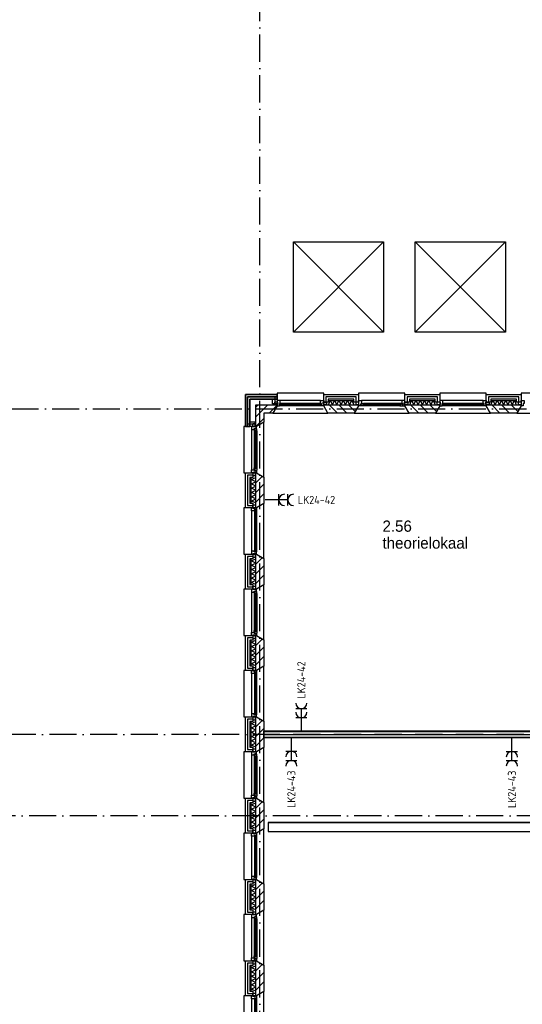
# Model space of a CAD drawing. Header units: millimetres. Extents: x -6587 to 112885, y 244 to 84344.
# Tile 21 of 57: x 12282 to 23412, y 44733 to 66520. Entities that reach past the tile are written whole.
import ezdxf
from ezdxf.enums import TextEntityAlignment as Align

# ---------------------------------------------------------------- set-up
doc = ezdxf.new("R2010")
doc.units = ezdxf.units.MM
doc.header["$LTSCALE"] = 100
doc.linetypes.add('DASHDOT', pattern=[9, 6, -1.5, 0, -1.5])
doc.layers.get('0').update_dxf_attribs({"color": 9, "linetype": 'CONTINUOUS'})
for name, color, linetype in [('AL$7----_STRAMIEN', 1, 'DASHDOT'), ('AL21----_BUITENWAND', 4, 'CONTINUOUS'), ('AL21K---_ISOLATIE', 1, 'CONTINUOUS'), ('AL22----_BINNENWAND', 7, 'CONTINUOUS'), ('AL27----_DAKEN', 7, 'CONTINUOUS'), ('AL28----_KONSTRUKTIE', 3, 'CONTINUOUS'), ('AL31----_BUITENKOZ', 7, 'CONTINUOUS'), ('ALL-----_REFLIJNEN', 8, 'CONTINUOUS'), ('ALXA3---_VOLZWART', 14, 'CONTINUOUS'), ('ALXAB---_PREFABBETON', 1, 'CONTINUOUS'), ('BOUW', 8, 'CONTINUOUS'), ('EB62203-_ATTRIB', 2, 'CONTINUOUS'), ('EL62203-_KRACHT-WCD230', 3, 'CONTINUOUS'), ('KABELGOOT1', 8, 'CONTINUOUS'), ('LIJN025', 10, 'CONTINUOUS')]:
    doc.layers.add(name, color=color, linetype=linetype)
doc.styles.add('1_8', font='iso', dxfattribs={"width": 0.7, "height": 1.8})
doc.styles.add('2_0', font='iso', dxfattribs={"height": 200})
doc.styles.add('BURO-025', font='BUROFONT.shx', dxfattribs={"height": 250})
doc.styles.add('NORATT', font='isocp.shx')
doc.styles.get("Standard").update_dxf_attribs({"font": 'iso.shx'})

# ---------------------------------------------------------------- blocks, each defined once
blk = doc.blocks.new('ES3W2A')
for p, q in [((1.25, 2), (-1.25, 2)), ((1.25, 0), (-1.25, 0)), ((0, 2), (0, -3))]:
    blk.add_line(p, q)
for centre in [(0, 3.25), (0, 1.25)]:
    blk.add_arc(centre, 1.25, 180, 0)
at = {"color": 0, "style": 'NORATT'}
for tag, flags, p in [('VERMOGEN', 9, (-2.5, 5)), ('GROEP', 8, (0, 5)), ('SCHAK', 8, (2.5, 5)), ('GELIJK', 9, (5, 5)), ('TAL', 8, (2.5, 5)), ('KAST', 9, (7, 5))]:
    blk.add_attdef(tag, text='', height=1.8, rotation=90, dxfattribs=dict(at, flags=flags)).set_placement(p, align=Align.MIDDLE_CENTER)
at = {"color": 0, "style": 'NORATT', "flags": 8}
blk.add_attdef('DOEL', text='', height=1.8, rotation=90, dxfattribs=at).set_placement((-2.5, 5), align=Align.MIDDLE_LEFT)
at = {"color": 0, "style": 'NORATT', "flags": 9}
blk.add_attdef('M_CODE', text='', height=1.8, dxfattribs=at).set_placement((0, 0), align=Align.MIDDLE_CENTER)
blk = doc.blocks.new('EH100005')
blk.add_lwpolyline([(-1, -0.5), (0, -0.5), (0, 0.5), (-1, 0.5)])
at = {"style": '2_0', "flags": 9}
blk.add_attdef('HULPSTUK', text='', height=0.5, dxfattribs=at).set_placement((0, 0), align=Align.MIDDLE)
blk = doc.blocks.new('EH100000')
at = {"linetype": 'ByBlock'}
for p, q in [((1, 0.5), (0, 0.5)), ((1, 0.5, 1), (0, 0.5, 1)), ((0, -0.5, 1), (1, -0.5, 1)), ((1, -0.5), (0, -0.5))]:
    blk.add_line(p, q, dxfattribs=at)
at = {"linetype": 'ByBlock', "invisible_edges": 15}
for points in [[(1, -0.5), (0, -0.5), (0, 0.5), (1, 0.5)], [(0, 0.5), (1, 0.5), (1, 0.5, 1), (0, 0.5, 1)], [(0, -0.5, 1), (1, -0.5, 1), (1, -0.5), (0, -0.5)]]:
    blk.add_3dface(points, dxfattribs=at)
at = {"linetype": 'ByBlock', "style": '2_0', "flags": 8}
blk.add_attdef('FUNCTIE', text='', height=0.5, dxfattribs=at).set_placement((0.5, 0), align=Align.MIDDLE)
at = {"linetype": 'ByBlock', "flags": 9}
blk.add_attdef('SCHOT', text='', height=0.5, dxfattribs=at).set_placement((0.5, 0), align=Align.MIDDLE)
blk = doc.blocks.new('A$Cb38f1ce1')
at = {"layer": 'AL$7----_STRAMIEN', "color": 1}
for p, q in [((14348, 1456), (14348, 70113)), ((35493, 44180), (750, 44180)), ((86348, 42380), (750, 42380))]:
    blk.add_line(p, q, dxfattribs=at)
blk.add_lwpolyline([(750, 51380), (86348, 51380)], dxfattribs=at)
at = {"layer": 'AL21----_BUITENWAND', "color": 8}
for p, q in [((14028, 50995), (14028, 51700)), ((14028, 51700), (14733, 51700)), ((14733, 51700), (14028, 51700)), ((14028, 51700), (14028, 50995)), ((14028, 50995), (14028, 51700)), ((14028, 51700), (14733, 51700)), ((14733, 51700), (14733, 51600)), ((14733, 51600), (14733, 51700)), ((14733, 51700), (14733, 51490)), ((15763, 51531), (15763, 51700)), ((15763, 51700), (16533, 51700)), ((16533, 51700), (16533, 51531)), ((17563, 51531), (17563, 51700)), ((17563, 51700), (18333, 51700)), ((18333, 51700), (18333, 51531)), ((19363, 51531), (19363, 51700)), ((19363, 51700), (20133, 51700)), ((20133, 51700), (20133, 51531)), ((14733, 51600), (14128, 51600)), ((14128, 51600), (14128, 50995)), ((14128, 50995), (14128, 51600)), ((14128, 51600), (14733, 51600)), ((14633, 51600), (14128, 51600)), ((14128, 51600), (14128, 51095)), ((14633, 51490), (14633, 51600)), ((14733, 51490), (14633, 51490)), ((15863, 51531), (15763, 51531)), ((16433, 51600), (15863, 51600)), ((15863, 51600), (15863, 51531)), ((16433, 51531), (16433, 51600)), ((16533, 51531), (16433, 51531)), ((17663, 51531), (17563, 51531)), ((18233, 51600), (17663, 51600)), ((17663, 51600), (17663, 51531)), ((18233, 51531), (18233, 51600)), ((18333, 51531), (18233, 51531)), ((19463, 51531), (19363, 51531)), ((20033, 51600), (19463, 51600)), ((19463, 51600), (19463, 51531)), ((20033, 51531), (20033, 51600)), ((20133, 51531), (20033, 51531)), ((14128, 50995), (14028, 50995)), ((14028, 50995), (14128, 50995)), ((14238, 50995), (14028, 50995)), ((14128, 51095), (14238, 51095)), ((14238, 51095), (14238, 50995)), ((14028, 49195), (14028, 49965)), ((14028, 49965), (14197, 49965)), ((14197, 49965), (14197, 49865)), ((14197, 49865), (14128, 49865)), ((14128, 49865), (14128, 49295)), ((14128, 49295), (14197, 49295)), ((14197, 49295), (14197, 49195)), ((14197, 49195), (14028, 49195)), ((14028, 47395), (14028, 48165)), ((14028, 48165), (14197, 48165)), ((14197, 48165), (14197, 48065)), ((14197, 48065), (14128, 48065)), ((14128, 48065), (14128, 47495)), ((14197, 47395), (14028, 47395)), ((14128, 47495), (14197, 47495)), ((14197, 47495), (14197, 47395)), ((14028, 45595), (14028, 46365)), ((14028, 46365), (14197, 46365)), ((14197, 46265), (14128, 46265)), ((14128, 46265), (14128, 45695)), ((14197, 46365), (14197, 46265)), ((14197, 45595), (14028, 45595)), ((14128, 45695), (14197, 45695)), ((14197, 45695), (14197, 45595)), ((14028, 43795), (14028, 44565)), ((14028, 44565), (14197, 44565)), ((14197, 44465), (14128, 44465)), ((14128, 44465), (14128, 43895)), ((14197, 44565), (14197, 44465)), ((14197, 43795), (14028, 43795)), ((14128, 43895), (14197, 43895)), ((14197, 43895), (14197, 43795)), ((14028, 41995), (14028, 42765)), ((14028, 42765), (14197, 42765)), ((14197, 42765), (14197, 42665)), ((14197, 42665), (14128, 42665)), ((14128, 42665), (14128, 42095)), ((14128, 42095), (14197, 42095)), ((14197, 42095), (14197, 41995)), ((14197, 41995), (14028, 41995)), ((14028, 40195), (14028, 40965)), ((14028, 40965), (14197, 40965)), ((14197, 40965), (14197, 40865)), ((14197, 40865), (14128, 40865)), ((14128, 40865), (14128, 40295)), ((14197, 40195), (14028, 40195)), ((14128, 40295), (14197, 40295)), ((14197, 40295), (14197, 40195)), ((14028, 38395), (14028, 39165)), ((14028, 39165), (14197, 39165)), ((14197, 39065), (14128, 39065)), ((14128, 39065), (14128, 38495)), ((14197, 39165), (14197, 39065)), ((14197, 38395), (14028, 38395)), ((14128, 38495), (14197, 38495)), ((14197, 38495), (14197, 38395))]:
    blk.add_line(p, q, dxfattribs=at)
at = {"layer": 'AL21K---_ISOLATIE', "color": 8, "linetype": 'Continuous'}
for p, q in [((15863, 51570), (16433, 51570)), ((15863, 51470), (16433, 51470)), ((15867, 51470), (15910, 51570)), ((15910, 51570), (15958, 51470)), ((15958, 51470), (16005, 51570)), ((16005, 51570), (16053, 51470)), ((16053, 51470), (16100, 51570)), ((16100, 51570), (16148, 51470)), ((16148, 51470), (16195, 51570)), ((16195, 51570), (16243, 51470)), ((16243, 51470), (16290, 51570)), ((16290, 51570), (16338, 51470)), ((16338, 51470), (16385, 51570)), ((16385, 51570), (16428, 51470)), ((17663, 51570), (18233, 51570)), ((17663, 51470), (18233, 51470)), ((17667, 51470), (17710, 51570)), ((17710, 51570), (17758, 51470)), ((17758, 51470), (17805, 51570)), ((17805, 51570), (17853, 51470)), ((17853, 51470), (17900, 51570)), ((17900, 51570), (17948, 51470)), ((17948, 51470), (17995, 51570)), ((17995, 51570), (18043, 51470)), ((18043, 51470), (18090, 51570)), ((18090, 51570), (18138, 51470)), ((18138, 51470), (18185, 51570)), ((18185, 51570), (18228, 51470)), ((19463, 51570), (20033, 51570)), ((19463, 51470), (20033, 51470)), ((19467, 51470), (19510, 51570)), ((19510, 51570), (19558, 51470)), ((19558, 51470), (19605, 51570)), ((19605, 51570), (19653, 51470)), ((19653, 51470), (19700, 51570)), ((19700, 51570), (19748, 51470)), ((19748, 51470), (19795, 51570)), ((19795, 51570), (19843, 51470)), ((19843, 51470), (19890, 51570)), ((19890, 51570), (19938, 51470)), ((19938, 51470), (19985, 51570)), ((19985, 51570), (20028, 51470)), ((14158, 49295), (14158, 49865)), ((14158, 49817), (14258, 49861)), ((14258, 49770), (14158, 49817)), ((14158, 49722), (14258, 49770)), ((14258, 49675), (14158, 49722)), ((14158, 49627), (14258, 49675)), ((14258, 49295), (14258, 49865)), ((14258, 49580), (14158, 49627)), ((14158, 49532), (14258, 49580)), ((14258, 49485), (14158, 49532)), ((14158, 49437), (14258, 49485)), ((14258, 49390), (14158, 49437)), ((14158, 49342), (14258, 49390)), ((14258, 49299), (14158, 49342)), ((14158, 47495), (14158, 48065)), ((14158, 48017), (14258, 48061)), ((14258, 47970), (14158, 48017)), ((14158, 47922), (14258, 47970)), ((14258, 47495), (14258, 48065)), ((14258, 47875), (14158, 47922)), ((14158, 47827), (14258, 47875)), ((14258, 47780), (14158, 47827)), ((14158, 47732), (14258, 47780)), ((14258, 47685), (14158, 47732)), ((14158, 47637), (14258, 47685)), ((14258, 47590), (14158, 47637)), ((14158, 47542), (14258, 47590)), ((14258, 47499), (14158, 47542)), ((14158, 45695), (14158, 46265)), ((14158, 46217), (14258, 46261)), ((14258, 46170), (14158, 46217)), ((14258, 45695), (14258, 46265)), ((14158, 46122), (14258, 46170)), ((14258, 46075), (14158, 46122)), ((14158, 46027), (14258, 46075)), ((14258, 45980), (14158, 46027)), ((14158, 45932), (14258, 45980)), ((14258, 45885), (14158, 45932)), ((14158, 45837), (14258, 45885)), ((14258, 45790), (14158, 45837)), ((14158, 45742), (14258, 45790)), ((14258, 45699), (14158, 45742)), ((14158, 43895), (14158, 44465)), ((14158, 44417), (14258, 44461)), ((14258, 43895), (14258, 44465)), ((14258, 44370), (14158, 44417)), ((14158, 44322), (14258, 44370)), ((14258, 44275), (14158, 44322)), ((14158, 44227), (14258, 44275)), ((14258, 44180), (14158, 44227)), ((14158, 44132), (14258, 44180)), ((14258, 44085), (14158, 44132)), ((14158, 44037), (14258, 44085)), ((14258, 43990), (14158, 44037)), ((14158, 43942), (14258, 43990)), ((14258, 43899), (14158, 43942)), ((14158, 42095), (14158, 42665)), ((14158, 42617), (14258, 42661)), ((14258, 42570), (14158, 42617)), ((14158, 42522), (14258, 42570)), ((14258, 42475), (14158, 42522)), ((14258, 42095), (14258, 42665)), ((14158, 42427), (14258, 42475)), ((14258, 42380), (14158, 42427)), ((14158, 42332), (14258, 42380)), ((14258, 42285), (14158, 42332)), ((14158, 42237), (14258, 42285)), ((14258, 42190), (14158, 42237)), ((14158, 42142), (14258, 42190)), ((14258, 42099), (14158, 42142)), ((14158, 40295), (14158, 40865)), ((14158, 40817), (14258, 40861)), ((14258, 40770), (14158, 40817)), ((14158, 40722), (14258, 40770)), ((14258, 40295), (14258, 40865)), ((14258, 40675), (14158, 40722)), ((14158, 40627), (14258, 40675)), ((14258, 40580), (14158, 40627)), ((14158, 40532), (14258, 40580)), ((14258, 40485), (14158, 40532)), ((14158, 40437), (14258, 40485)), ((14258, 40390), (14158, 40437)), ((14158, 40342), (14258, 40390)), ((14258, 40299), (14158, 40342)), ((14158, 38495), (14158, 39065)), ((14158, 39017), (14258, 39061)), ((14258, 38970), (14158, 39017)), ((14258, 38495), (14258, 39065)), ((14158, 38922), (14258, 38970)), ((14258, 38875), (14158, 38922)), ((14158, 38827), (14258, 38875)), ((14258, 38780), (14158, 38827)), ((14158, 38732), (14258, 38780)), ((14258, 38685), (14158, 38732)), ((14158, 38637), (14258, 38685)), ((14258, 38590), (14158, 38637)), ((14158, 38542), (14258, 38590)), ((14258, 38499), (14158, 38542))]:
    blk.add_line(p, q, dxfattribs=at)
at = {"layer": 'AL22----_BINNENWAND', "color": 8}
for p, q in [((14438, 44255), (21897, 44255)), ((14438, 44105), (14438, 44255)), ((21897, 44105), (14438, 44105))]:
    blk.add_line(p, q, dxfattribs=at)
at = {"layer": 'AL22----_BINNENWAND', "color": 8, "linetype": 'Continuous'}
for p, q in [((14438, 44240), (21897, 44240)), ((14438, 44120), (21897, 44120))]:
    blk.add_line(p, q, dxfattribs=at)
at = {"layer": 'AL27----_DAKEN', "color": 8}
for p, q in [((15091, 53080), (17091, 55080)), ((15091, 55080), (17091, 53080)), ((15091, 53080), (15091, 55080)), ((15091, 55080), (17091, 55080)), ((17091, 55080), (17091, 53080)), ((17791, 55080), (19791, 53080)), ((17791, 53080), (19791, 55080)), ((17791, 53080), (17791, 55080)), ((17791, 55080), (19791, 55080)), ((19791, 55080), (19791, 53080)), ((17091, 53080), (15091, 53080)), ((19791, 53080), (17791, 53080))]:
    blk.add_line(p, q, dxfattribs=at)
at = {"layer": 'AL28----_KONSTRUKTIE', "color": 8, "linetype": 'Continuous'}
for p, q in [((14258, 50995), (14258, 51470)), ((14258, 51470), (14733, 51470)), ((14733, 51450), (14640, 51290)), ((14733, 51470), (14733, 51450)), ((14640, 51290), (14438, 51290)), ((14438, 51290), (14438, 51087)), ((14278, 50995), (14258, 50995)), ((14438, 51087), (14278, 50995))]:
    blk.add_line(p, q, dxfattribs=at)
at = {"layer": 'AL28----_KONSTRUKTIE', "color": 8}
for p, q in [((15763, 51450), (15763, 51470)), ((15763, 51470), (16533, 51470)), ((15855, 51290), (15763, 51450)), ((16533, 51450), (16440, 51290)), ((16533, 51470), (16533, 51450)), ((17563, 51450), (17563, 51470)), ((17563, 51470), (18333, 51470)), ((17655, 51290), (17563, 51450)), ((18333, 51450), (18240, 51290)), ((18333, 51470), (18333, 51450)), ((19363, 51450), (19363, 51470)), ((19363, 51470), (20133, 51470)), ((19455, 51290), (19363, 51450)), ((20133, 51450), (20040, 51290)), ((20133, 51470), (20133, 51450)), ((16440, 51290), (15855, 51290)), ((18240, 51290), (17655, 51290)), ((20040, 51290), (19455, 51290)), ((14128, 50995), (14128, 50995)), ((14258, 49965), (14278, 49965)), ((14258, 49195), (14258, 49965)), ((14278, 49965), (14438, 49873)), ((14438, 49873), (14438, 49287)), ((14438, 49287), (14278, 49195)), ((14278, 49195), (14258, 49195)), ((14258, 48165), (14278, 48165)), ((14258, 47395), (14258, 48165)), ((14278, 48165), (14438, 48073)), ((14438, 48073), (14438, 47487)), ((14278, 47395), (14258, 47395)), ((14438, 47487), (14278, 47395)), ((14258, 46365), (14278, 46365)), ((14258, 45595), (14258, 46365)), ((14278, 46365), (14438, 46273)), ((14438, 46273), (14438, 45687)), ((14278, 45595), (14258, 45595)), ((14438, 45687), (14278, 45595)), ((14258, 44565), (14278, 44565)), ((14258, 43795), (14258, 44565)), ((14278, 44565), (14438, 44473)), ((14438, 44473), (14438, 43887)), ((14278, 43795), (14258, 43795)), ((14438, 43887), (14278, 43795)), ((14258, 42765), (14278, 42765)), ((14258, 41995), (14258, 42765)), ((14278, 42765), (14438, 42673)), ((14438, 42673), (14438, 42087)), ((14438, 42087), (14278, 41995)), ((14278, 41995), (14258, 41995)), ((14258, 40965), (14278, 40965)), ((14258, 40195), (14258, 40965)), ((14278, 40965), (14438, 40873)), ((14438, 40873), (14438, 40287)), ((14278, 40195), (14258, 40195)), ((14438, 40287), (14278, 40195)), ((14258, 39165), (14278, 39165)), ((14258, 38395), (14258, 39165)), ((14278, 39165), (14438, 39073)), ((14438, 39073), (14438, 38487)), ((14278, 38395), (14258, 38395)), ((14438, 38487), (14278, 38395))]:
    blk.add_line(p, q, dxfattribs=at)
at = {"layer": 'AL31----_BUITENKOZ', "color": 8}
for points in [[(14733, 51450), (14640, 51290), (15855, 51290), (15763, 51450), (15763, 51730), (14733, 51730)], [(16533, 51450), (16440, 51290), (17655, 51290), (17563, 51450), (17563, 51730), (16533, 51730)], [(18333, 51450), (18240, 51290), (19455, 51290), (19363, 51450), (19363, 51730), (18333, 51730)], [(20133, 51450), (20040, 51290), (21255, 51290), (21163, 51450), (21163, 51730), (20133, 51730)], [(14743, 51475), (14743, 51531), (14672, 51531), (14672, 51475)], [(15753, 51475), (15753, 51531), (15824, 51531), (15824, 51475)], [(16543, 51475), (16543, 51531), (16472, 51531), (16472, 51475)], [(16533, 51450), (16533, 51475), (16543, 51475), (16543, 51531), (16533, 51531), (16533, 51564), (16600, 51564), (16600, 51501), (16583, 51501), (16583, 51486), (16577, 51486), (16577, 51450)], [(16589, 51447), (16587, 51451), (16580, 51451), (16580, 51481), (16602, 51481), (16602, 51486), (16594, 51486), (16594, 51501), (16600, 51501), (16647, 51501), (16649, 51488), (16632, 51488), (16632, 51447)], [(16632, 51449), (16632, 51463), (16649, 51463), (16649, 51449)], [(17506, 51447), (17508, 51451), (17515, 51451), (17515, 51481), (17493, 51481), (17493, 51486), (17501, 51486), (17501, 51501), (17496, 51501), (17449, 51501), (17446, 51488), (17463, 51488), (17463, 51447)], [(17463, 51449), (17463, 51463), (17446, 51463), (17446, 51449)], [(17563, 51450), (17563, 51475), (17553, 51475), (17553, 51531), (17563, 51531), (17563, 51564), (17496, 51564), (17496, 51501), (17513, 51501), (17513, 51486), (17519, 51486), (17519, 51450)], [(17553, 51475), (17553, 51531), (17624, 51531), (17624, 51475)], [(18343, 51475), (18343, 51531), (18272, 51531), (18272, 51475)], [(19353, 51475), (19353, 51531), (19424, 51531), (19424, 51475)], [(20143, 51475), (20143, 51531), (20072, 51531), (20072, 51475)], [(20133, 51450), (20133, 51475), (20143, 51475), (20143, 51531), (20133, 51531), (20133, 51564), (20200, 51564), (20200, 51501), (20183, 51501), (20183, 51486), (20177, 51486), (20177, 51450)], [(14278, 49965), (14438, 49873), (14438, 51087), (14278, 50995), (13998, 50995), (13998, 49965)], [(14278, 50995), (14253, 50995), (14253, 50985), (14197, 50985), (14197, 50995), (14164, 50995), (14164, 50928), (14227, 50928), (14227, 50945), (14242, 50945), (14242, 50951), (14278, 50951)], [(14253, 50985), (14197, 50985), (14197, 51056), (14253, 51056)], [(14281, 50938), (14276, 50941), (14276, 50948), (14247, 50948), (14247, 50925), (14242, 50925), (14242, 50933), (14227, 50933), (14227, 50928), (14227, 50881), (14240, 50879), (14240, 50896), (14281, 50896)], [(14278, 50896), (14265, 50896), (14265, 50879), (14278, 50879)], [(14278, 49965), (14253, 49965), (14253, 49975), (14197, 49975), (14197, 49965), (14164, 49965), (14164, 50032), (14227, 50032), (14227, 50015), (14242, 50015), (14242, 50009), (14278, 50009)], [(14253, 49975), (14197, 49975), (14197, 49904), (14253, 49904)], [(14281, 50022), (14276, 50019), (14276, 50012), (14247, 50012), (14247, 50035), (14242, 50035), (14242, 50027), (14227, 50027), (14227, 50032), (14227, 50079), (14240, 50081), (14240, 50064), (14281, 50064)], [(14278, 50064), (14265, 50064), (14265, 50081), (14278, 50081)], [(14278, 48165), (14438, 48073), (14438, 49287), (14278, 49195), (13998, 49195), (13998, 48165)], [(14253, 49185), (14197, 49185), (14197, 49256), (14253, 49256)], [(14253, 48175), (14197, 48175), (14197, 48104), (14253, 48104)], [(14278, 46365), (14438, 46273), (14438, 47487), (14278, 47395), (13998, 47395), (13998, 46365)], [(14278, 47395), (14253, 47395), (14253, 47385), (14197, 47385), (14197, 47395), (14164, 47395), (14164, 47328), (14227, 47328), (14227, 47345), (14242, 47345), (14242, 47351), (14278, 47351)], [(14253, 47385), (14197, 47385), (14197, 47456), (14253, 47456)], [(14281, 47338), (14276, 47341), (14276, 47348), (14247, 47348), (14247, 47325), (14242, 47325), (14242, 47333), (14227, 47333), (14227, 47328), (14227, 47281), (14240, 47279), (14240, 47296), (14281, 47296)], [(14278, 47296), (14265, 47296), (14265, 47279), (14278, 47279)], [(14278, 46365), (14253, 46365), (14253, 46375), (14197, 46375), (14197, 46365), (14164, 46365), (14164, 46432), (14227, 46432), (14227, 46415), (14242, 46415), (14242, 46409), (14278, 46409)], [(14281, 46422), (14276, 46419), (14276, 46412), (14247, 46412), (14247, 46435), (14242, 46435), (14242, 46427), (14227, 46427), (14227, 46432), (14227, 46479), (14240, 46481), (14240, 46464), (14281, 46464)], [(14278, 46464), (14265, 46464), (14265, 46481), (14278, 46481)], [(14253, 46375), (14197, 46375), (14197, 46304), (14253, 46304)], [(14278, 44565), (14438, 44473), (14438, 45687), (14278, 45595), (13998, 45595), (13998, 44565)], [(14253, 45585), (14197, 45585), (14197, 45656), (14253, 45656)], [(14253, 44575), (14197, 44575), (14197, 44504), (14253, 44504)], [(14278, 42765), (14438, 42673), (14438, 43887), (14278, 43795), (13998, 43795), (13998, 42765)], [(14278, 43795), (14253, 43795), (14253, 43785), (14197, 43785), (14197, 43795), (14164, 43795), (14164, 43728), (14227, 43728), (14227, 43745), (14242, 43745), (14242, 43751), (14278, 43751)], [(14253, 43785), (14197, 43785), (14197, 43856), (14253, 43856)], [(14281, 43738), (14276, 43741), (14276, 43748), (14247, 43748), (14247, 43725), (14242, 43725), (14242, 43733), (14227, 43733), (14227, 43728), (14227, 43681), (14240, 43679), (14240, 43696), (14281, 43696)], [(14278, 43696), (14265, 43696), (14265, 43679), (14278, 43679)], [(14278, 42765), (14253, 42765), (14253, 42775), (14197, 42775), (14197, 42765), (14164, 42765), (14164, 42832), (14227, 42832), (14227, 42815), (14242, 42815), (14242, 42809), (14278, 42809)], [(14253, 42775), (14197, 42775), (14197, 42704), (14253, 42704)], [(14281, 42822), (14276, 42819), (14276, 42812), (14247, 42812), (14247, 42835), (14242, 42835), (14242, 42827), (14227, 42827), (14227, 42832), (14227, 42879), (14240, 42881), (14240, 42864), (14281, 42864)], [(14278, 42864), (14265, 42864), (14265, 42881), (14278, 42881)], [(14278, 40965), (14438, 40873), (14438, 42087), (14278, 41995), (13998, 41995), (13998, 40965)], [(14253, 41985), (14197, 41985), (14197, 42056), (14253, 42056)], [(14253, 40975), (14197, 40975), (14197, 40904), (14253, 40904)], [(14278, 39165), (14438, 39073), (14438, 40287), (14278, 40195), (13998, 40195), (13998, 39165)], [(14278, 40195), (14253, 40195), (14253, 40185), (14197, 40185), (14197, 40195), (14164, 40195), (14164, 40128), (14227, 40128), (14227, 40145), (14242, 40145), (14242, 40151), (14278, 40151)], [(14253, 40185), (14197, 40185), (14197, 40256), (14253, 40256)], [(14281, 40138), (14276, 40141), (14276, 40148), (14247, 40148), (14247, 40125), (14242, 40125), (14242, 40133), (14227, 40133), (14227, 40128), (14227, 40081), (14240, 40079), (14240, 40096), (14281, 40096)], [(14278, 40096), (14265, 40096), (14265, 40079), (14278, 40079)], [(14278, 39165), (14253, 39165), (14253, 39175), (14197, 39175), (14197, 39165), (14164, 39165), (14164, 39232), (14227, 39232), (14227, 39215), (14242, 39215), (14242, 39209), (14278, 39209)], [(14281, 39222), (14276, 39219), (14276, 39212), (14247, 39212), (14247, 39235), (14242, 39235), (14242, 39227), (14227, 39227), (14227, 39232), (14227, 39279), (14240, 39281), (14240, 39264), (14281, 39264)], [(14278, 39264), (14265, 39264), (14265, 39281), (14278, 39281)], [(14253, 39175), (14197, 39175), (14197, 39104), (14253, 39104)], [(14278, 37365), (14438, 37273), (14438, 38487), (14278, 38395), (13998, 38395), (13998, 37365)], [(14253, 38385), (14197, 38385), (14197, 38456), (14253, 38456)]]:
    blk.add_lwpolyline(points, close=True, dxfattribs=at)
at = {"layer": 'AL31----_BUITENKOZ', "color": 8, "linetype": 'Continuous'}
for points in [[(14783, 51450), (14783, 51450), (14783, 51501), (14800, 51501), (14800, 51564), (14800, 51564), (14800, 51564), (14800, 51564), (14800, 51564), (14733, 51564), (14733, 51531), (14743, 51531), (14743, 51475), (14733, 51475), (14733, 51475), (14733, 51450)], [(15708, 51476), (15708, 51497), (14788, 51497), (14788, 51476)], [(15713, 51450), (15713, 51450), (15713, 51501), (15696, 51501), (15696, 51564), (15696, 51564), (15696, 51564), (15696, 51564), (15696, 51564), (15763, 51564), (15763, 51531), (15753, 51531), (15753, 51475), (15763, 51475), (15763, 51475), (15763, 51450)], [(17461, 51465), (17461, 51486), (16634, 51486), (16634, 51465)], [(18383, 51450), (18383, 51450), (18383, 51501), (18400, 51501), (18400, 51564), (18400, 51564), (18400, 51564), (18400, 51564), (18400, 51564), (18333, 51564), (18333, 51531), (18343, 51531), (18343, 51475), (18333, 51475), (18333, 51475), (18333, 51450)], [(19308, 51476), (19308, 51497), (18388, 51497), (18388, 51476)], [(19313, 51450), (19313, 51450), (19313, 51501), (19296, 51501), (19296, 51564), (19296, 51564), (19296, 51564), (19296, 51564), (19296, 51564), (19363, 51564), (19363, 51531), (19353, 51531), (19353, 51475), (19363, 51475), (19363, 51475), (19363, 51450)], [(14263, 50894), (14242, 50894), (14242, 50066), (14263, 50066)], [(14278, 49145), (14278, 49145), (14227, 49145), (14227, 49128), (14164, 49128), (14164, 49128), (14164, 49128), (14164, 49128), (14164, 49128), (14164, 49195), (14197, 49195), (14197, 49185), (14253, 49185), (14253, 49195), (14253, 49195), (14278, 49195)], [(14252, 49140), (14231, 49140), (14231, 48220), (14252, 48220)], [(14278, 48215), (14278, 48215), (14227, 48215), (14227, 48232), (14164, 48232), (14164, 48232), (14164, 48232), (14164, 48232), (14164, 48232), (14164, 48165), (14197, 48165), (14197, 48175), (14253, 48175), (14253, 48165), (14253, 48165), (14278, 48165)], [(14263, 47294), (14242, 47294), (14242, 46466), (14263, 46466)], [(14278, 45545), (14278, 45545), (14227, 45545), (14227, 45528), (14164, 45528), (14164, 45528), (14164, 45528), (14164, 45528), (14164, 45528), (14164, 45595), (14197, 45595), (14197, 45585), (14253, 45585), (14253, 45595), (14253, 45595), (14278, 45595)], [(14252, 45540), (14231, 45540), (14231, 44620), (14252, 44620)], [(14278, 44615), (14278, 44615), (14227, 44615), (14227, 44632), (14164, 44632), (14164, 44632), (14164, 44632), (14164, 44632), (14164, 44632), (14164, 44565), (14197, 44565), (14197, 44575), (14253, 44575), (14253, 44565), (14253, 44565), (14278, 44565)], [(14263, 43694), (14242, 43694), (14242, 42866), (14263, 42866)], [(14278, 41945), (14278, 41945), (14227, 41945), (14227, 41928), (14164, 41928), (14164, 41928), (14164, 41928), (14164, 41928), (14164, 41928), (14164, 41995), (14197, 41995), (14197, 41985), (14253, 41985), (14253, 41995), (14253, 41995), (14278, 41995)], [(14252, 41940), (14231, 41940), (14231, 41020), (14252, 41020)], [(14278, 41015), (14278, 41015), (14227, 41015), (14227, 41032), (14164, 41032), (14164, 41032), (14164, 41032), (14164, 41032), (14164, 41032), (14164, 40965), (14197, 40965), (14197, 40975), (14253, 40975), (14253, 40965), (14253, 40965), (14278, 40965)], [(14263, 40094), (14242, 40094), (14242, 39266), (14263, 39266)], [(14278, 38345), (14278, 38345), (14227, 38345), (14227, 38328), (14164, 38328), (14164, 38328), (14164, 38328), (14164, 38328), (14164, 38328), (14164, 38395), (14197, 38395), (14197, 38385), (14253, 38385), (14253, 38395), (14253, 38395), (14278, 38395)], [(14252, 38340), (14231, 38340), (14231, 37420), (14252, 37420)]]:
    blk.add_lwpolyline(points, close=True, dxfattribs=at)
at = {"layer": 'AL31----_BUITENKOZ', "color": 8}
for points in [[(15713, 51450), (14783, 51450)], [(15696, 51564), (14800, 51564)], [(17496, 51564), (16600, 51564)], [(17463, 51447), (16632, 51447)], [(17449, 51501), (16647, 51501)], [(19313, 51450), (18383, 51450)], [(19296, 51564), (18400, 51564)], [(14164, 50928), (14164, 50032)], [(14227, 50881), (14227, 50079)], [(14281, 50896), (14281, 50064)], [(14164, 49128), (14164, 48232)], [(14278, 49145), (14278, 48215)], [(14164, 47328), (14164, 46432)], [(14227, 47281), (14227, 46479)], [(14281, 47296), (14281, 46464)], [(14278, 45545), (14278, 44615)], [(14164, 45528), (14164, 44632)], [(14164, 43728), (14164, 42832)], [(14227, 43681), (14227, 42879)], [(14281, 43696), (14281, 42864)], [(14164, 41928), (14164, 41032)], [(14278, 41945), (14278, 41015)], [(14164, 40128), (14164, 39232)], [(14281, 40096), (14281, 39264)], [(14227, 40081), (14227, 39279)], [(14164, 38328), (14164, 37432)], [(14278, 38345), (14278, 37415)]]:
    blk.add_lwpolyline(points, dxfattribs=at)
at = {"layer": 'ALL-----_REFLIJNEN', "color": 8, "linetype": 'Continuous'}
for p, q in [((14733, 51650), (14078, 51650)), ((14078, 51650), (14078, 50995)), ((14078, 50995), (14078, 51650)), ((14078, 51650), (14733, 51650)), ((14078, 51045), (14078, 51650)), ((14078, 51650), (14683, 51650)), ((14683, 51650), (14683, 51490)), ((16483, 51650), (15813, 51650)), ((15813, 51650), (15813, 51531)), ((16483, 51531), (16483, 51650)), ((18283, 51650), (17613, 51650)), ((17613, 51650), (17613, 51531)), ((18283, 51531), (18283, 51650)), ((20083, 51650), (19413, 51650)), ((19413, 51650), (19413, 51531)), ((20083, 51531), (20083, 51650)), ((14238, 51045), (14078, 51045)), ((14197, 49915), (14078, 49915)), ((14078, 49915), (14078, 49245)), ((14078, 49245), (14197, 49245)), ((14197, 48115), (14078, 48115)), ((14078, 48115), (14078, 47445)), ((14078, 47445), (14197, 47445)), ((14197, 46315), (14078, 46315)), ((14078, 46315), (14078, 45645)), ((14078, 45645), (14197, 45645)), ((14197, 44515), (14078, 44515)), ((14078, 44515), (14078, 43845)), ((14438, 44180), (21897, 44180)), ((14078, 43845), (14197, 43845)), ((14197, 42715), (14078, 42715)), ((14078, 42715), (14078, 42045)), ((14078, 42045), (14197, 42045)), ((14197, 40915), (14078, 40915)), ((14078, 40915), (14078, 40245)), ((14078, 40245), (14197, 40245)), ((14197, 39115), (14078, 39115)), ((14078, 39115), (14078, 38445)), ((14078, 38445), (14197, 38445))]:
    blk.add_line(p, q, dxfattribs=at)
at = {"layer": 'ALXA3---_VOLZWART', "color": 8}
for p, q in [((14733, 51650), (14078, 51650)), ((14078, 51650), (14078, 50995)), ((14078, 50995), (14078, 51650)), ((14078, 51650), (14733, 51650)), ((14078, 51045), (14078, 51650)), ((14078, 51650), (14683, 51650)), ((14683, 51650), (14683, 51490)), ((16483, 51650), (15813, 51650)), ((15813, 51650), (15813, 51531)), ((16483, 51531), (16483, 51650)), ((18283, 51650), (17613, 51650)), ((17613, 51650), (17613, 51531)), ((18283, 51531), (18283, 51650)), ((20083, 51650), (19413, 51650)), ((19413, 51650), (19413, 51531)), ((20083, 51531), (20083, 51650)), ((14238, 51045), (14078, 51045)), ((14197, 49915), (14078, 49915)), ((14078, 49915), (14078, 49245)), ((14078, 49245), (14197, 49245)), ((14197, 48115), (14078, 48115)), ((14078, 48115), (14078, 47445)), ((14078, 47445), (14197, 47445)), ((14197, 46315), (14078, 46315)), ((14078, 46315), (14078, 45645)), ((14078, 45645), (14197, 45645)), ((14197, 44515), (14078, 44515)), ((14078, 44515), (14078, 43845)), ((14078, 43845), (14197, 43845)), ((14197, 42715), (14078, 42715)), ((14078, 42715), (14078, 42045)), ((14078, 42045), (14197, 42045)), ((14197, 40915), (14078, 40915)), ((14078, 40915), (14078, 40245)), ((14078, 40245), (14197, 40245)), ((14197, 39115), (14078, 39115)), ((14078, 39115), (14078, 38445)), ((14078, 38445), (14197, 38445))]:
    blk.add_line(p, q, dxfattribs=at)
at = {"layer": 'ALXAB---_PREFABBETON', "color": 8}
for p, q in [((14258, 51417), (14311, 51470)), ((14258, 51204), (14523, 51470)), ((14555, 51290), (14733, 51467)), ((15887, 51470), (16067, 51290)), ((16099, 51470), (16279, 51290)), ((16311, 51470), (16459, 51322)), ((16524, 51470), (16533, 51461)), ((17687, 51470), (17867, 51290)), ((17899, 51470), (18079, 51290)), ((18111, 51470), (18259, 51322)), ((18324, 51470), (18333, 51461)), ((19487, 51470), (19667, 51290)), ((19699, 51470), (19879, 51290)), ((19911, 51470), (20059, 51322)), ((20124, 51470), (20133, 51461)), ((14260, 50995), (14438, 51172)), ((14258, 49956), (14267, 49965)), ((14258, 49744), (14405, 49891)), ((14258, 49532), (14438, 49712)), ((14258, 49320), (14438, 49500)), ((14258, 48156), (14267, 48165)), ((14258, 47944), (14405, 48091)), ((14258, 47732), (14438, 47912)), ((14258, 47520), (14438, 47700)), ((14258, 46356), (14267, 46365)), ((14258, 46144), (14405, 46291)), ((14258, 45932), (14438, 46112)), ((14258, 45720), (14438, 45900)), ((14258, 44556), (14267, 44565)), ((14258, 44344), (14405, 44491)), ((14258, 44132), (14438, 44312)), ((14258, 43920), (14438, 44100)), ((14258, 42756), (14267, 42765)), ((14258, 42544), (14405, 42691)), ((14258, 42332), (14438, 42512)), ((14258, 42120), (14438, 42300)), ((14258, 40956), (14267, 40965)), ((14258, 40744), (14405, 40891)), ((14258, 40532), (14438, 40712)), ((14258, 40320), (14438, 40500)), ((14258, 39156), (14267, 39165)), ((14258, 38944), (14405, 39091)), ((14258, 38732), (14438, 38912)), ((14258, 38520), (14438, 38700))]:
    blk.add_line(p, q, dxfattribs=at)
at = {"layer": 'KABELGOOT1', "yscale": 200, "zscale": 60, "rotation": 180}
for name, p, xscale in [('EH100005', (14537, 42132), 60), ('EH100000', (21630, 42132), 7092.764536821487)]:
    blk.add_blockref(name, p, dxfattribs=dict(at, xscale=xscale))
at = {"layer": 'BOUW', "style": 'BURO-025'}
for s, p in [('2.56', (17065, 48662)), ('theorielokaal', (17065, 48289))]:
    blk.add_text(s, height=250, dxfattribs=at).set_placement(p)

msp = doc.modelspace()

# ---------------------------------------------------------------- block references
at = {"layer": 'EL62203-_KRACHT-WCD230'}
ref = msp.add_blockref('ES3W2A', (18019, 55894), dxfattribs=dict(at, xscale=100, yscale=100, zscale=100, rotation=270.0000000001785))
ref.add_attrib('GROEP', 'LK24-42', dxfattribs={"layer": 'EB62203-_ATTRIB', "color": 1, "height": 180, "style": '1_8', "flags": 8}).set_placement((18444, 55894), align=Align.MIDDLE_LEFT)
ref = msp.add_blockref('ES3W2A', (18519, 51073), dxfattribs=dict(at, xscale=100, yscale=100, zscale=100, rotation=2.675459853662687e-10))
ref.add_attrib('GROEP', 'LK24-42', dxfattribs={"layer": 'EB62203-_ATTRIB', "color": 1, "height": 180, "rotation": 90, "style": '1_8', "flags": 8}).set_placement((18519, 51498), align=Align.MIDDLE_LEFT)
ref = msp.add_blockref('ES3W2A', (18298, 50331), dxfattribs=dict(at, xscale=100, yscale=100, zscale=100, rotation=180.0000000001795))
ref.add_attrib('GROEP', 'LK24-43', dxfattribs={"layer": 'EB62203-_ATTRIB', "color": 1, "height": 180, "rotation": 90, "style": '1_8', "flags": 8}).set_placement((18298, 49906), align=Align.MIDDLE_RIGHT)
ref = msp.add_blockref('ES3W2A', (23182, 50329), dxfattribs=dict(at, xscale=100, yscale=100, zscale=100, rotation=180.0000000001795))
ref.add_attrib('GROEP', 'LK24-43', dxfattribs={"layer": 'EB62203-_ATTRIB', "color": 1, "height": 180, "rotation": 90, "style": '1_8', "flags": 8}).set_placement((23182, 49904), align=Align.MIDDLE_RIGHT)
at = {"layer": 'LIJN025'}
msp.add_blockref('A$Cb38f1ce1', (3251, 6527), dxfattribs=at)

doc.saveas('drawing.dxf')
